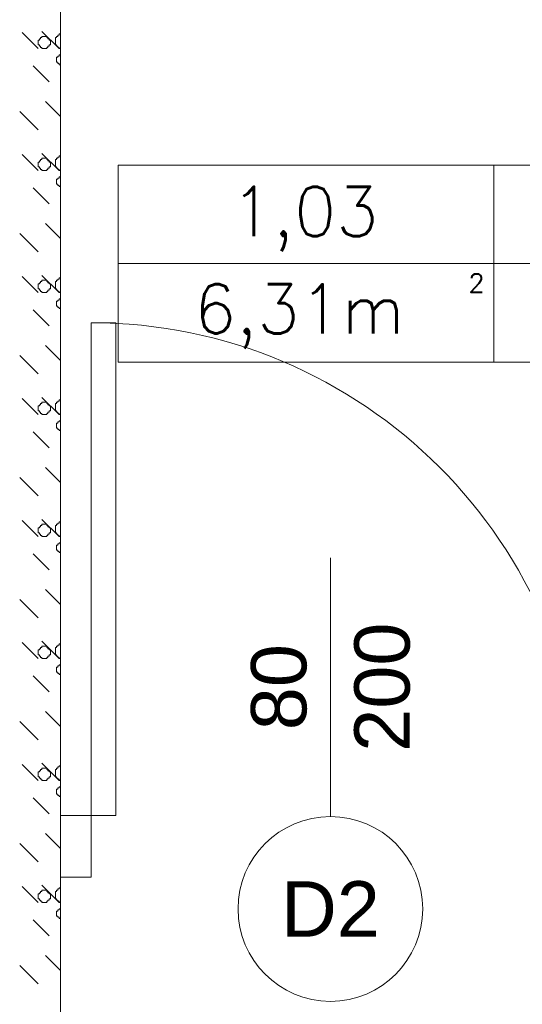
# Model space of a CAD drawing. Header units: millimetres. Extents: x -2274 to 12297, y -16157 to 26321.
# Tile 77 of 256: x -484 to -402, y -6979 to -6819. Entities that reach past the tile are written whole.
import ezdxf
from ezdxf.enums import TextEntityAlignment as Align

# ---------------------------------------------------------------- set-up
doc = ezdxf.new("R2010")
doc.units = ezdxf.units.MM
for name, color, linetype in [('- niebieska cienka - izolacja', 120, 'Continuous'), ('-LI-WIDOK', 2, 'Continuous'), ('drzwi łuk', 1, 'Continuous'), ('PROJEKTOWANE', 5, 'Continuous')]:
    doc.layers.add(name, color=color, linetype=linetype)
doc.styles.add('ARIAL', font='arial.ttf', dxfattribs={"height": 0.5})
doc.styles.add('SIMPLEX', font='simplex')

msp = doc.modelspace()

# ---------------------------------------------------------------- linework, layer by layer
at = {"layer": '- niebieska cienka - izolacja', "color": 253, "linetype": 'Continuous', "lineweight": 13}
for p, q in [((-483.22, -6820.91), (-480.62, -6823.51)), ((-483.22, -6820.91), (-480.62, -6823.51)), ((-480.02, -6820.71), (-477.22, -6823.51)), ((-480.02, -6820.71), (-477.22, -6823.51)), ((-477.22, -6821.31), (-477.22, -6821.11)), ((-477.22, -6821.11), (-477.02, -6821.11)), ((-477.02, -6821.11), (-477, -6821.11)), ((-480.62, -6822.11), (-480.42, -6822.11)), ((-480.62, -6822.31), (-480.62, -6822.11)), ((-480.62, -6822.51), (-480.62, -6822.31)), ((-480.62, -6822.71), (-480.62, -6822.51)), ((-480.62, -6822.91), (-480.62, -6822.71)), ((-480.42, -6822.11), (-480.42, -6821.91)), ((-480.42, -6821.91), (-480.22, -6821.91)), ((-480.22, -6821.71), (-480.02, -6821.71)), ((-480.22, -6821.91), (-480.22, -6821.71)), ((-480.02, -6821.51), (-479.82, -6821.51)), ((-480.02, -6821.71), (-480.02, -6821.51)), ((-479.82, -6821.51), (-479.62, -6821.51)), ((-479.62, -6821.51), (-479.42, -6821.51)), ((-479.42, -6821.51), (-479.22, -6821.51)), ((-479.22, -6821.71), (-479.22, -6821.51)), ((-479.22, -6821.71), (-479.02, -6821.71)), ((-479.02, -6821.91), (-479.02, -6821.71)), ((-479.02, -6821.91), (-478.82, -6821.91)), ((-478.82, -6822.11), (-478.82, -6821.91)), ((-478.82, -6822.11), (-478.62, -6822.11)), ((-478.62, -6822.31), (-478.62, -6822.11)), ((-478.62, -6822.51), (-478.62, -6822.31)), ((-478.62, -6822.71), (-478.62, -6822.51)), ((-478.62, -6822.91), (-478.62, -6822.71)), ((-477.82, -6821.91), (-477.82, -6821.71)), ((-477.82, -6821.71), (-477.62, -6821.71)), ((-477.82, -6822.11), (-477.82, -6821.91)), ((-477.82, -6822.31), (-477.82, -6822.11)), ((-477.82, -6822.51), (-477.82, -6822.31)), ((-477.82, -6822.71), (-477.82, -6822.51)), ((-477.82, -6822.91), (-477.82, -6822.71)), ((-477.62, -6821.71), (-477.62, -6821.51)), ((-477.62, -6821.51), (-477.42, -6821.51)), ((-477.42, -6821.51), (-477.42, -6821.31)), ((-477.42, -6821.31), (-477.22, -6821.31)), ((-480.62, -6822.91), (-480.42, -6822.91)), ((-480.42, -6823.11), (-480.42, -6822.91)), ((-480.42, -6823.11), (-480.22, -6823.11)), ((-480.22, -6823.31), (-480.22, -6823.11)), ((-480.22, -6823.31), (-480.02, -6823.31)), ((-480.02, -6823.51), (-480.02, -6823.31)), ((-480.02, -6823.51), (-479.82, -6823.51)), ((-479.82, -6823.51), (-479.62, -6823.51)), ((-479.62, -6823.51), (-479.42, -6823.51)), ((-479.42, -6823.51), (-479.22, -6823.51)), ((-479.22, -6823.51), (-479.22, -6823.31)), ((-479.22, -6823.31), (-479.02, -6823.31)), ((-479.02, -6823.31), (-479.02, -6823.11)), ((-479.02, -6823.11), (-478.82, -6823.11)), ((-478.82, -6823.11), (-478.82, -6822.91)), ((-478.82, -6822.91), (-478.62, -6822.91)), ((-477.82, -6822.91), (-477.62, -6822.91)), ((-477.62, -6823.11), (-477.62, -6822.91)), ((-477.62, -6823.11), (-477.42, -6823.11)), ((-477.42, -6823.31), (-477.42, -6823.11)), ((-477.42, -6823.31), (-477.22, -6823.31)), ((-477.22, -6823.51), (-477.22, -6823.31)), ((-477.22, -6823.51), (-477.02, -6823.51)), ((-477.02, -6823.51), (-477, -6823.51)), ((-477.62, -6825.11), (-477.62, -6824.91)), ((-477.62, -6824.91), (-477.42, -6824.91)), ((-477.62, -6825.31), (-477.62, -6825.11)), ((-477.62, -6825.51), (-477.62, -6825.31)), ((-477.62, -6825.71), (-477.62, -6825.51)), ((-477.62, -6825.71), (-477.42, -6825.71)), ((-477.42, -6824.71), (-477.22, -6824.71)), ((-477.42, -6824.91), (-477.42, -6824.71)), ((-477.42, -6825.91), (-477.42, -6825.71)), ((-477.42, -6825.91), (-477.22, -6825.91)), ((-477.22, -6824.71), (-477.22, -6824.51)), ((-477.22, -6824.51), (-477.02, -6824.51)), ((-477.22, -6826.11), (-477.22, -6825.91)), ((-477.02, -6824.51), (-477, -6824.51)), ((-481.42, -6826.31), (-478.82, -6828.91)), ((-481.42, -6826.31), (-478.82, -6828.91)), ((-477.22, -6826.11), (-477.02, -6826.11)), ((-477.02, -6826.11), (-477, -6826.11)), ((-479.42, -6832.11), (-477, -6834.53)), ((-479.42, -6832.11), (-477, -6834.53)), ((-483.62, -6833.71), (-480.62, -6836.71)), ((-483.62, -6833.71), (-480.62, -6836.71)), ((-483.22, -6840.71), (-480.62, -6843.31)), ((-483.22, -6840.71), (-480.62, -6843.31)), ((-480.62, -6841.91), (-480.42, -6841.91)), ((-480.62, -6842.11), (-480.62, -6841.91)), ((-480.42, -6841.91), (-480.42, -6841.71)), ((-480.42, -6841.71), (-480.22, -6841.71)), ((-480.22, -6841.51), (-480.02, -6841.51)), ((-480.22, -6841.71), (-480.22, -6841.51)), ((-480.02, -6840.51), (-477.22, -6843.31)), ((-480.02, -6840.51), (-477.22, -6843.31)), ((-480.02, -6841.31), (-479.82, -6841.31)), ((-480.02, -6841.51), (-480.02, -6841.31)), ((-479.82, -6841.31), (-479.62, -6841.31)), ((-479.62, -6841.31), (-479.42, -6841.31)), ((-479.42, -6841.31), (-479.22, -6841.31)), ((-479.22, -6841.51), (-479.22, -6841.31)), ((-479.22, -6841.51), (-479.02, -6841.51)), ((-479.02, -6841.71), (-479.02, -6841.51)), ((-479.02, -6841.71), (-478.82, -6841.71)), ((-478.82, -6841.91), (-478.82, -6841.71)), ((-478.82, -6841.91), (-478.62, -6841.91)), ((-478.62, -6842.11), (-478.62, -6841.91)), ((-477.82, -6841.71), (-477.82, -6841.51)), ((-477.82, -6841.51), (-477.62, -6841.51)), ((-477.82, -6841.91), (-477.82, -6841.71)), ((-477.82, -6842.11), (-477.82, -6841.91)), ((-477.62, -6841.51), (-477.62, -6841.31)), ((-477.62, -6841.31), (-477.42, -6841.31)), ((-477.42, -6841.31), (-477.42, -6841.11)), ((-477.42, -6841.11), (-477.22, -6841.11)), ((-477.22, -6841.11), (-477.22, -6840.91)), ((-477.22, -6840.91), (-477.02, -6840.91)), ((-477.02, -6840.91), (-477, -6840.91)), ((-480.62, -6842.31), (-480.62, -6842.11)), ((-480.62, -6842.51), (-480.62, -6842.31)), ((-480.62, -6842.71), (-480.62, -6842.51)), ((-480.62, -6842.71), (-480.42, -6842.71)), ((-480.42, -6842.91), (-480.42, -6842.71)), ((-480.42, -6842.91), (-480.22, -6842.91)), ((-480.22, -6843.11), (-480.22, -6842.91)), ((-480.22, -6843.11), (-480.02, -6843.11)), ((-480.02, -6843.31), (-480.02, -6843.11)), ((-480.02, -6843.31), (-479.82, -6843.31)), ((-479.82, -6843.31), (-479.62, -6843.31)), ((-479.62, -6843.31), (-479.42, -6843.31)), ((-479.42, -6843.31), (-479.22, -6843.31)), ((-479.22, -6843.31), (-479.22, -6843.11)), ((-479.22, -6843.11), (-479.02, -6843.11)), ((-479.02, -6843.11), (-479.02, -6842.91)), ((-479.02, -6842.91), (-478.82, -6842.91)), ((-478.82, -6842.91), (-478.82, -6842.71)), ((-478.82, -6842.71), (-478.62, -6842.71)), ((-478.62, -6842.31), (-478.62, -6842.11)), ((-478.62, -6842.51), (-478.62, -6842.31)), ((-478.62, -6842.71), (-478.62, -6842.51)), ((-477.82, -6842.31), (-477.82, -6842.11)), ((-477.82, -6842.51), (-477.82, -6842.31)), ((-477.82, -6842.71), (-477.82, -6842.51)), ((-477.82, -6842.71), (-477.62, -6842.71)), ((-477.62, -6842.91), (-477.62, -6842.71)), ((-477.62, -6842.91), (-477.42, -6842.91)), ((-477.42, -6843.11), (-477.42, -6842.91)), ((-477.42, -6843.11), (-477.22, -6843.11)), ((-477.22, -6843.31), (-477.22, -6843.11)), ((-477.22, -6843.31), (-477.02, -6843.31)), ((-477.02, -6843.31), (-477, -6843.31)), ((-477.62, -6844.91), (-477.62, -6844.71)), ((-477.62, -6844.71), (-477.42, -6844.71)), ((-477.62, -6845.11), (-477.62, -6844.91)), ((-477.62, -6845.31), (-477.62, -6845.11)), ((-477.42, -6844.51), (-477.22, -6844.51)), ((-477.42, -6844.71), (-477.42, -6844.51)), ((-477.22, -6844.51), (-477.22, -6844.31)), ((-477.22, -6844.31), (-477.02, -6844.31)), ((-477.02, -6844.31), (-477, -6844.31)), ((-481.42, -6846.11), (-478.82, -6848.71)), ((-481.42, -6846.11), (-478.82, -6848.71)), ((-477.62, -6845.51), (-477.62, -6845.31)), ((-477.62, -6845.51), (-477.42, -6845.51)), ((-477.42, -6845.71), (-477.42, -6845.51)), ((-477.42, -6845.71), (-477.22, -6845.71)), ((-477.22, -6845.91), (-477.22, -6845.71)), ((-477.22, -6845.91), (-477.02, -6845.91)), ((-477.02, -6845.91), (-477, -6845.91)), ((-479.42, -6851.91), (-477, -6854.33)), ((-479.42, -6851.91), (-477, -6854.33)), ((-483.62, -6853.51), (-480.62, -6856.51)), ((-483.62, -6853.51), (-480.62, -6856.51)), ((-483.22, -6860.51), (-480.62, -6863.11)), ((-483.22, -6860.51), (-480.62, -6863.11)), ((-480.02, -6860.31), (-477.22, -6863.11)), ((-480.02, -6860.31), (-477.22, -6863.11)), ((-480.02, -6861.11), (-479.82, -6861.11)), ((-480.02, -6861.31), (-480.02, -6861.11)), ((-479.82, -6861.11), (-479.62, -6861.11)), ((-479.62, -6861.11), (-479.42, -6861.11)), ((-479.42, -6861.11), (-479.22, -6861.11)), ((-479.22, -6861.31), (-479.22, -6861.11)), ((-477.62, -6861.31), (-477.62, -6861.11)), ((-477.62, -6861.11), (-477.42, -6861.11)), ((-477.42, -6861.11), (-477.42, -6860.91)), ((-477.42, -6860.91), (-477.22, -6860.91)), ((-477.22, -6860.91), (-477.22, -6860.71)), ((-477.22, -6860.71), (-477.02, -6860.71)), ((-477.02, -6860.71), (-477, -6860.71)), ((-480.62, -6861.71), (-480.42, -6861.71)), ((-480.62, -6861.91), (-480.62, -6861.71)), ((-480.62, -6862.11), (-480.62, -6861.91)), ((-480.62, -6862.31), (-480.62, -6862.11)), ((-480.62, -6862.51), (-480.62, -6862.31)), ((-480.62, -6862.51), (-480.42, -6862.51)), ((-480.42, -6861.71), (-480.42, -6861.51)), ((-480.42, -6861.51), (-480.22, -6861.51)), ((-480.42, -6862.71), (-480.42, -6862.51)), ((-480.42, -6862.71), (-480.22, -6862.71)), ((-480.22, -6861.31), (-480.02, -6861.31)), ((-480.22, -6861.51), (-480.22, -6861.31)), ((-480.22, -6862.91), (-480.22, -6862.71)), ((-479.22, -6861.31), (-479.02, -6861.31)), ((-479.02, -6861.51), (-479.02, -6861.31)), ((-479.02, -6861.51), (-478.82, -6861.51)), ((-479.02, -6862.91), (-479.02, -6862.71)), ((-479.02, -6862.71), (-478.82, -6862.71)), ((-478.82, -6861.71), (-478.82, -6861.51)), ((-478.82, -6861.71), (-478.62, -6861.71)), ((-478.82, -6862.71), (-478.82, -6862.51)), ((-478.82, -6862.51), (-478.62, -6862.51)), ((-478.62, -6861.91), (-478.62, -6861.71)), ((-478.62, -6862.11), (-478.62, -6861.91)), ((-478.62, -6862.31), (-478.62, -6862.11)), ((-478.62, -6862.51), (-478.62, -6862.31)), ((-477.82, -6861.51), (-477.82, -6861.31)), ((-477.82, -6861.31), (-477.62, -6861.31)), ((-477.82, -6861.71), (-477.82, -6861.51)), ((-477.82, -6861.91), (-477.82, -6861.71)), ((-477.82, -6862.11), (-477.82, -6861.91)), ((-477.82, -6862.31), (-477.82, -6862.11)), ((-477.82, -6862.51), (-477.82, -6862.31)), ((-477.82, -6862.51), (-477.62, -6862.51)), ((-477.62, -6862.71), (-477.62, -6862.51)), ((-477.62, -6862.71), (-477.42, -6862.71)), ((-477.42, -6862.91), (-477.42, -6862.71)), ((-480.22, -6862.91), (-480.02, -6862.91)), ((-480.02, -6863.11), (-480.02, -6862.91)), ((-480.02, -6863.11), (-479.82, -6863.11)), ((-479.82, -6863.11), (-479.62, -6863.11)), ((-479.62, -6863.11), (-479.42, -6863.11)), ((-479.42, -6863.11), (-479.22, -6863.11)), ((-479.22, -6863.11), (-479.22, -6862.91)), ((-479.22, -6862.91), (-479.02, -6862.91)), ((-477.42, -6862.91), (-477.22, -6862.91)), ((-477.42, -6864.31), (-477.22, -6864.31)), ((-477.42, -6864.51), (-477.42, -6864.31)), ((-477.22, -6863.11), (-477.22, -6862.91)), ((-477.22, -6863.11), (-477.02, -6863.11)), ((-477.22, -6864.31), (-477.22, -6864.11)), ((-477.22, -6864.11), (-477.02, -6864.11)), ((-477.02, -6863.11), (-477, -6863.11)), ((-477.02, -6864.11), (-477, -6864.11)), ((-481.42, -6865.91), (-478.82, -6868.51)), ((-481.42, -6865.91), (-478.82, -6868.51)), ((-477.62, -6864.71), (-477.62, -6864.51)), ((-477.62, -6864.51), (-477.42, -6864.51)), ((-477.62, -6864.91), (-477.62, -6864.71)), ((-477.62, -6865.11), (-477.62, -6864.91)), ((-477.62, -6865.31), (-477.62, -6865.11)), ((-477.62, -6865.31), (-477.42, -6865.31)), ((-477.42, -6865.51), (-477.42, -6865.31)), ((-477.42, -6865.51), (-477.22, -6865.51)), ((-477.22, -6865.71), (-477.22, -6865.51)), ((-477.22, -6865.71), (-477.02, -6865.71)), ((-477.02, -6865.71), (-477, -6865.71)), ((-479.42, -6871.71), (-477, -6874.13)), ((-479.42, -6871.71), (-477, -6874.13)), ((-483.62, -6873.31), (-480.62, -6876.31)), ((-483.62, -6873.31), (-480.62, -6876.31)), ((-483.22, -6880.31), (-480.62, -6882.91)), ((-483.22, -6880.31), (-480.62, -6882.91)), ((-480.02, -6880.11), (-477.22, -6882.91)), ((-480.02, -6880.11), (-477.22, -6882.91)), ((-480.62, -6881.51), (-480.42, -6881.51)), ((-480.62, -6881.71), (-480.62, -6881.51)), ((-480.62, -6881.91), (-480.62, -6881.71)), ((-480.42, -6881.51), (-480.42, -6881.31)), ((-480.42, -6881.31), (-480.22, -6881.31)), ((-480.22, -6881.11), (-480.02, -6881.11)), ((-480.22, -6881.31), (-480.22, -6881.11)), ((-480.02, -6880.91), (-479.82, -6880.91)), ((-480.02, -6881.11), (-480.02, -6880.91)), ((-479.82, -6880.91), (-479.62, -6880.91)), ((-479.62, -6880.91), (-479.42, -6880.91)), ((-479.42, -6880.91), (-479.22, -6880.91)), ((-479.22, -6881.11), (-479.22, -6880.91)), ((-479.22, -6881.11), (-479.02, -6881.11)), ((-479.02, -6881.31), (-479.02, -6881.11)), ((-479.02, -6881.31), (-478.82, -6881.31)), ((-478.82, -6881.51), (-478.82, -6881.31)), ((-478.82, -6881.51), (-478.62, -6881.51)), ((-478.62, -6881.71), (-478.62, -6881.51)), ((-478.62, -6881.91), (-478.62, -6881.71)), ((-477.82, -6881.31), (-477.82, -6881.11)), ((-477.82, -6881.11), (-477.62, -6881.11)), ((-477.82, -6881.51), (-477.82, -6881.31)), ((-477.82, -6881.71), (-477.82, -6881.51)), ((-477.82, -6881.91), (-477.82, -6881.71)), ((-477.62, -6881.11), (-477.62, -6880.91)), ((-477.62, -6880.91), (-477.42, -6880.91)), ((-477.42, -6880.91), (-477.42, -6880.71)), ((-477.42, -6880.71), (-477.22, -6880.71)), ((-477.22, -6880.71), (-477.22, -6880.51)), ((-477.22, -6880.51), (-477.02, -6880.51)), ((-477.02, -6880.51), (-477, -6880.51)), ((-480.62, -6882.11), (-480.62, -6881.91)), ((-480.62, -6882.31), (-480.62, -6882.11)), ((-480.62, -6882.31), (-480.42, -6882.31)), ((-480.42, -6882.51), (-480.42, -6882.31)), ((-480.42, -6882.51), (-480.22, -6882.51)), ((-480.22, -6882.71), (-480.22, -6882.51)), ((-480.22, -6882.71), (-480.02, -6882.71)), ((-480.02, -6882.91), (-480.02, -6882.71)), ((-480.02, -6882.91), (-479.82, -6882.91)), ((-479.82, -6882.91), (-479.62, -6882.91)), ((-479.62, -6882.91), (-479.42, -6882.91)), ((-479.42, -6882.91), (-479.22, -6882.91)), ((-479.22, -6882.91), (-479.22, -6882.71)), ((-479.22, -6882.71), (-479.02, -6882.71)), ((-479.02, -6882.71), (-479.02, -6882.51)), ((-479.02, -6882.51), (-478.82, -6882.51)), ((-478.82, -6882.51), (-478.82, -6882.31)), ((-478.82, -6882.31), (-478.62, -6882.31)), ((-478.62, -6882.11), (-478.62, -6881.91)), ((-478.62, -6882.31), (-478.62, -6882.11)), ((-477.82, -6882.11), (-477.82, -6881.91)), ((-477.82, -6882.31), (-477.82, -6882.11)), ((-477.82, -6882.31), (-477.62, -6882.31)), ((-477.62, -6882.51), (-477.62, -6882.31)), ((-477.62, -6882.51), (-477.42, -6882.51)), ((-477.42, -6882.71), (-477.42, -6882.51)), ((-477.42, -6882.71), (-477.22, -6882.71)), ((-477.22, -6882.91), (-477.22, -6882.71)), ((-477.22, -6882.91), (-477.02, -6882.91)), ((-477.02, -6882.91), (-477, -6882.91)), ((-477.62, -6884.51), (-477.62, -6884.31)), ((-477.62, -6884.31), (-477.42, -6884.31)), ((-477.62, -6884.71), (-477.62, -6884.51)), ((-477.62, -6884.91), (-477.62, -6884.71)), ((-477.62, -6885.11), (-477.62, -6884.91)), ((-477.42, -6884.11), (-477.22, -6884.11)), ((-477.42, -6884.31), (-477.42, -6884.11)), ((-477.22, -6884.11), (-477.22, -6883.91)), ((-477.22, -6883.91), (-477.02, -6883.91)), ((-477.02, -6883.91), (-477, -6883.91)), ((-481.42, -6885.71), (-478.82, -6888.31)), ((-481.42, -6885.71), (-478.82, -6888.31)), ((-477.62, -6885.11), (-477.42, -6885.11)), ((-477.42, -6885.31), (-477.42, -6885.11)), ((-477.42, -6885.31), (-477.22, -6885.31)), ((-477.22, -6885.51), (-477.22, -6885.31)), ((-477.22, -6885.51), (-477.02, -6885.51)), ((-477.02, -6885.51), (-477, -6885.51)), ((-479.42, -6891.51), (-477, -6893.93)), ((-479.42, -6891.51), (-477, -6893.93)), ((-483.62, -6893.11), (-480.62, -6896.11)), ((-483.62, -6893.11), (-480.62, -6896.11)), ((-483.22, -6900.11), (-480.62, -6902.71)), ((-483.22, -6900.11), (-480.62, -6902.71)), ((-480.22, -6900.91), (-480.02, -6900.91)), ((-480.22, -6901.11), (-480.22, -6900.91)), ((-480.02, -6899.91), (-477.22, -6902.71)), ((-480.02, -6899.91), (-477.22, -6902.71)), ((-480.02, -6900.71), (-479.82, -6900.71)), ((-480.02, -6900.91), (-480.02, -6900.71)), ((-479.82, -6900.71), (-479.62, -6900.71)), ((-479.62, -6900.71), (-479.42, -6900.71)), ((-479.42, -6900.71), (-479.22, -6900.71)), ((-479.22, -6900.91), (-479.22, -6900.71)), ((-479.22, -6900.91), (-479.02, -6900.91)), ((-479.02, -6901.11), (-479.02, -6900.91)), ((-477.82, -6901.11), (-477.82, -6900.91)), ((-477.82, -6900.91), (-477.62, -6900.91)), ((-477.62, -6900.91), (-477.62, -6900.71)), ((-477.62, -6900.71), (-477.42, -6900.71)), ((-477.42, -6900.71), (-477.42, -6900.51)), ((-477.42, -6900.51), (-477.22, -6900.51)), ((-477.22, -6900.51), (-477.22, -6900.31)), ((-477.22, -6900.31), (-477.02, -6900.31)), ((-477.02, -6900.31), (-477, -6900.31)), ((-480.62, -6901.31), (-480.42, -6901.31)), ((-480.62, -6901.51), (-480.62, -6901.31)), ((-480.62, -6901.71), (-480.62, -6901.51)), ((-480.62, -6901.91), (-480.62, -6901.71)), ((-480.62, -6902.11), (-480.62, -6901.91)), ((-480.62, -6902.11), (-480.42, -6902.11)), ((-480.42, -6901.31), (-480.42, -6901.11)), ((-480.42, -6901.11), (-480.22, -6901.11)), ((-480.42, -6902.31), (-480.42, -6902.11)), ((-480.42, -6902.31), (-480.22, -6902.31)), ((-480.22, -6902.51), (-480.22, -6902.31)), ((-480.22, -6902.51), (-480.02, -6902.51)), ((-480.02, -6902.71), (-480.02, -6902.51)), ((-479.22, -6902.71), (-479.22, -6902.51)), ((-479.22, -6902.51), (-479.02, -6902.51)), ((-479.02, -6901.11), (-478.82, -6901.11)), ((-479.02, -6902.51), (-479.02, -6902.31)), ((-479.02, -6902.31), (-478.82, -6902.31)), ((-478.82, -6901.31), (-478.82, -6901.11)), ((-478.82, -6901.31), (-478.62, -6901.31)), ((-478.82, -6902.31), (-478.82, -6902.11)), ((-478.82, -6902.11), (-478.62, -6902.11)), ((-478.62, -6901.51), (-478.62, -6901.31)), ((-478.62, -6901.71), (-478.62, -6901.51)), ((-478.62, -6901.91), (-478.62, -6901.71)), ((-478.62, -6902.11), (-478.62, -6901.91)), ((-477.82, -6901.31), (-477.82, -6901.11)), ((-477.82, -6901.51), (-477.82, -6901.31)), ((-477.82, -6901.71), (-477.82, -6901.51)), ((-477.82, -6901.91), (-477.82, -6901.71)), ((-477.82, -6902.11), (-477.82, -6901.91)), ((-477.82, -6902.11), (-477.62, -6902.11)), ((-477.62, -6902.31), (-477.62, -6902.11)), ((-477.62, -6902.31), (-477.42, -6902.31)), ((-477.42, -6902.51), (-477.42, -6902.31)), ((-477.42, -6902.51), (-477.22, -6902.51)), ((-477.22, -6902.71), (-477.22, -6902.51)), ((-480.02, -6902.71), (-479.82, -6902.71)), ((-479.82, -6902.71), (-479.62, -6902.71)), ((-479.62, -6902.71), (-479.42, -6902.71)), ((-479.42, -6902.71), (-479.22, -6902.71)), ((-477.62, -6904.31), (-477.62, -6904.11)), ((-477.62, -6904.11), (-477.42, -6904.11)), ((-477.42, -6903.91), (-477.22, -6903.91)), ((-477.42, -6904.11), (-477.42, -6903.91)), ((-477.22, -6902.71), (-477.02, -6902.71)), ((-477.22, -6903.91), (-477.22, -6903.71)), ((-477.22, -6903.71), (-477.02, -6903.71)), ((-477.02, -6902.71), (-477, -6902.71)), ((-477.02, -6903.71), (-477, -6903.71)), ((-481.42, -6905.51), (-478.82, -6908.11)), ((-481.42, -6905.51), (-478.82, -6908.11)), ((-477.62, -6904.51), (-477.62, -6904.31)), ((-477.62, -6904.71), (-477.62, -6904.51)), ((-477.62, -6904.91), (-477.62, -6904.71)), ((-477.62, -6904.91), (-477.42, -6904.91)), ((-477.42, -6905.11), (-477.42, -6904.91)), ((-477.42, -6905.11), (-477.22, -6905.11)), ((-477.22, -6905.31), (-477.22, -6905.11)), ((-477.22, -6905.31), (-477.02, -6905.31)), ((-477.02, -6905.31), (-477, -6905.31)), ((-479.42, -6911.31), (-477, -6913.73)), ((-479.42, -6911.31), (-477, -6913.73)), ((-483.62, -6912.91), (-480.62, -6915.91)), ((-483.62, -6912.91), (-480.62, -6915.91)), ((-483.22, -6919.91), (-480.62, -6922.51)), ((-483.22, -6919.91), (-480.62, -6922.51)), ((-480.02, -6919.71), (-477.22, -6922.51)), ((-480.02, -6919.71), (-477.22, -6922.51)), ((-477.22, -6920.31), (-477.22, -6920.11)), ((-477.22, -6920.11), (-477.02, -6920.11)), ((-477.02, -6920.11), (-477, -6920.11)), ((-480.62, -6921.11), (-480.42, -6921.11)), ((-480.62, -6921.31), (-480.62, -6921.11)), ((-480.62, -6921.51), (-480.62, -6921.31)), ((-480.62, -6921.71), (-480.62, -6921.51)), ((-480.62, -6921.91), (-480.62, -6921.71)), ((-480.42, -6921.11), (-480.42, -6920.91)), ((-480.42, -6920.91), (-480.22, -6920.91)), ((-480.22, -6920.71), (-480.02, -6920.71)), ((-480.22, -6920.91), (-480.22, -6920.71)), ((-480.02, -6920.51), (-479.82, -6920.51)), ((-480.02, -6920.71), (-480.02, -6920.51)), ((-479.82, -6920.51), (-479.62, -6920.51)), ((-479.62, -6920.51), (-479.42, -6920.51)), ((-479.42, -6920.51), (-479.22, -6920.51)), ((-479.22, -6920.71), (-479.22, -6920.51)), ((-479.22, -6920.71), (-479.02, -6920.71)), ((-479.02, -6920.91), (-479.02, -6920.71)), ((-479.02, -6920.91), (-478.82, -6920.91)), ((-478.82, -6921.11), (-478.82, -6920.91)), ((-478.82, -6921.11), (-478.62, -6921.11)), ((-478.62, -6921.31), (-478.62, -6921.11)), ((-478.62, -6921.51), (-478.62, -6921.31)), ((-478.62, -6921.71), (-478.62, -6921.51)), ((-478.62, -6921.91), (-478.62, -6921.71)), ((-477.82, -6920.91), (-477.82, -6920.71)), ((-477.82, -6920.71), (-477.62, -6920.71)), ((-477.82, -6921.11), (-477.82, -6920.91)), ((-477.82, -6921.31), (-477.82, -6921.11)), ((-477.82, -6921.51), (-477.82, -6921.31)), ((-477.82, -6921.71), (-477.82, -6921.51)), ((-477.82, -6921.91), (-477.82, -6921.71)), ((-477.62, -6920.71), (-477.62, -6920.51)), ((-477.62, -6920.51), (-477.42, -6920.51)), ((-477.42, -6920.51), (-477.42, -6920.31)), ((-477.42, -6920.31), (-477.22, -6920.31)), ((-480.62, -6921.91), (-480.42, -6921.91)), ((-480.42, -6922.11), (-480.42, -6921.91)), ((-480.42, -6922.11), (-480.22, -6922.11)), ((-480.22, -6922.31), (-480.22, -6922.11)), ((-480.22, -6922.31), (-480.02, -6922.31)), ((-480.02, -6922.51), (-480.02, -6922.31)), ((-480.02, -6922.51), (-479.82, -6922.51)), ((-479.82, -6922.51), (-479.62, -6922.51)), ((-479.62, -6922.51), (-479.42, -6922.51)), ((-479.42, -6922.51), (-479.22, -6922.51)), ((-479.22, -6922.51), (-479.22, -6922.31)), ((-479.22, -6922.31), (-479.02, -6922.31)), ((-479.02, -6922.31), (-479.02, -6922.11)), ((-479.02, -6922.11), (-478.82, -6922.11)), ((-478.82, -6922.11), (-478.82, -6921.91)), ((-478.82, -6921.91), (-478.62, -6921.91)), ((-477.82, -6921.91), (-477.62, -6921.91)), ((-477.62, -6922.11), (-477.62, -6921.91)), ((-477.62, -6922.11), (-477.42, -6922.11)), ((-477.42, -6922.31), (-477.42, -6922.11)), ((-477.42, -6922.31), (-477.22, -6922.31)), ((-477.22, -6922.51), (-477.22, -6922.31)), ((-477.22, -6922.51), (-477.02, -6922.51)), ((-477.02, -6922.51), (-477, -6922.51)), ((-477.62, -6924.11), (-477.62, -6923.91)), ((-477.62, -6923.91), (-477.42, -6923.91)), ((-477.62, -6924.31), (-477.62, -6924.11)), ((-477.62, -6924.51), (-477.62, -6924.31)), ((-477.62, -6924.71), (-477.62, -6924.51)), ((-477.62, -6924.71), (-477.42, -6924.71)), ((-477.42, -6923.71), (-477.22, -6923.71)), ((-477.42, -6923.91), (-477.42, -6923.71)), ((-477.42, -6924.91), (-477.42, -6924.71)), ((-477.42, -6924.91), (-477.22, -6924.91)), ((-477.22, -6923.71), (-477.22, -6923.51)), ((-477.22, -6923.51), (-477.02, -6923.51)), ((-477.22, -6925.11), (-477.22, -6924.91)), ((-477.02, -6923.51), (-477, -6923.51)), ((-481.42, -6925.31), (-478.82, -6927.91)), ((-481.42, -6925.31), (-478.82, -6927.91)), ((-477.22, -6925.11), (-477.02, -6925.11)), ((-477.02, -6925.11), (-477, -6925.11)), ((-479.42, -6931.11), (-477, -6933.53)), ((-479.42, -6931.11), (-477, -6933.53)), ((-483.62, -6932.71), (-480.62, -6935.71)), ((-483.62, -6932.71), (-480.62, -6935.71)), ((-483.22, -6939.71), (-480.62, -6942.31)), ((-483.22, -6939.71), (-480.62, -6942.31)), ((-480.62, -6940.91), (-480.42, -6940.91)), ((-480.62, -6941.11), (-480.62, -6940.91)), ((-480.42, -6940.91), (-480.42, -6940.71)), ((-480.42, -6940.71), (-480.22, -6940.71)), ((-480.22, -6940.51), (-480.02, -6940.51)), ((-480.22, -6940.71), (-480.22, -6940.51)), ((-480.02, -6939.51), (-477.22, -6942.31)), ((-480.02, -6939.51), (-477.22, -6942.31)), ((-480.02, -6940.31), (-479.82, -6940.31)), ((-480.02, -6940.51), (-480.02, -6940.31)), ((-479.82, -6940.31), (-479.62, -6940.31)), ((-479.62, -6940.31), (-479.42, -6940.31)), ((-479.42, -6940.31), (-479.22, -6940.31)), ((-479.22, -6940.51), (-479.22, -6940.31)), ((-479.22, -6940.51), (-479.02, -6940.51)), ((-479.02, -6940.71), (-479.02, -6940.51)), ((-479.02, -6940.71), (-478.82, -6940.71)), ((-478.82, -6940.91), (-478.82, -6940.71)), ((-478.82, -6940.91), (-478.62, -6940.91)), ((-478.62, -6941.11), (-478.62, -6940.91)), ((-477.82, -6940.71), (-477.82, -6940.51)), ((-477.82, -6940.51), (-477.62, -6940.51)), ((-477.82, -6940.91), (-477.82, -6940.71)), ((-477.82, -6941.11), (-477.82, -6940.91)), ((-477.62, -6940.51), (-477.62, -6940.31)), ((-477.62, -6940.31), (-477.42, -6940.31)), ((-477.42, -6940.31), (-477.42, -6940.11)), ((-477.42, -6940.11), (-477.22, -6940.11)), ((-477.22, -6940.11), (-477.22, -6939.91)), ((-477.22, -6939.91), (-477.02, -6939.91)), ((-477.02, -6939.91), (-477, -6939.91)), ((-480.62, -6941.31), (-480.62, -6941.11)), ((-480.62, -6941.51), (-480.62, -6941.31)), ((-480.62, -6941.71), (-480.62, -6941.51)), ((-480.62, -6941.71), (-480.42, -6941.71)), ((-480.42, -6941.91), (-480.42, -6941.71)), ((-480.42, -6941.91), (-480.22, -6941.91)), ((-480.22, -6942.11), (-480.22, -6941.91)), ((-480.22, -6942.11), (-480.02, -6942.11)), ((-480.02, -6942.31), (-480.02, -6942.11)), ((-480.02, -6942.31), (-479.82, -6942.31)), ((-479.82, -6942.31), (-479.62, -6942.31)), ((-479.62, -6942.31), (-479.42, -6942.31)), ((-479.42, -6942.31), (-479.22, -6942.31)), ((-479.22, -6942.31), (-479.22, -6942.11)), ((-479.22, -6942.11), (-479.02, -6942.11)), ((-479.02, -6942.11), (-479.02, -6941.91)), ((-479.02, -6941.91), (-478.82, -6941.91)), ((-478.82, -6941.91), (-478.82, -6941.71)), ((-478.82, -6941.71), (-478.62, -6941.71)), ((-478.62, -6941.31), (-478.62, -6941.11)), ((-478.62, -6941.51), (-478.62, -6941.31)), ((-478.62, -6941.71), (-478.62, -6941.51)), ((-477.82, -6941.31), (-477.82, -6941.11)), ((-477.82, -6941.51), (-477.82, -6941.31)), ((-477.82, -6941.71), (-477.82, -6941.51)), ((-477.82, -6941.71), (-477.62, -6941.71)), ((-477.62, -6941.91), (-477.62, -6941.71)), ((-477.62, -6941.91), (-477.42, -6941.91)), ((-477.42, -6942.11), (-477.42, -6941.91)), ((-477.42, -6942.11), (-477.22, -6942.11)), ((-477.22, -6942.31), (-477.22, -6942.11)), ((-477.22, -6942.31), (-477.02, -6942.31)), ((-477.02, -6942.31), (-477, -6942.31)), ((-477.62, -6943.91), (-477.62, -6943.71)), ((-477.62, -6943.71), (-477.42, -6943.71)), ((-477.62, -6944.11), (-477.62, -6943.91)), ((-477.62, -6944.31), (-477.62, -6944.11)), ((-477.42, -6943.51), (-477.22, -6943.51)), ((-477.42, -6943.71), (-477.42, -6943.51)), ((-477.22, -6943.51), (-477.22, -6943.31)), ((-477.22, -6943.31), (-477.02, -6943.31)), ((-477.02, -6943.31), (-477, -6943.31)), ((-481.42, -6945.11), (-478.82, -6947.71)), ((-481.42, -6945.11), (-478.82, -6947.71)), ((-477.62, -6944.51), (-477.62, -6944.31)), ((-477.62, -6944.51), (-477.42, -6944.51)), ((-477.42, -6944.71), (-477.42, -6944.51)), ((-477.42, -6944.71), (-477.22, -6944.71)), ((-477.22, -6944.91), (-477.22, -6944.71)), ((-477.22, -6944.91), (-477.02, -6944.91)), ((-477.02, -6944.91), (-477, -6944.91)), ((-479.42, -6950.91), (-477, -6953.33)), ((-479.42, -6950.91), (-477, -6953.33)), ((-483.62, -6952.51), (-480.62, -6955.51)), ((-483.62, -6952.51), (-480.62, -6955.51)), ((-483.22, -6959.51), (-480.62, -6962.11)), ((-483.22, -6959.51), (-480.62, -6962.11)), ((-480.02, -6959.31), (-477.22, -6962.11)), ((-480.02, -6959.31), (-477.22, -6962.11)), ((-480.02, -6960.11), (-479.82, -6960.11)), ((-480.02, -6960.31), (-480.02, -6960.11)), ((-479.82, -6960.11), (-479.62, -6960.11)), ((-479.62, -6960.11), (-479.42, -6960.11)), ((-479.42, -6960.11), (-479.22, -6960.11)), ((-479.22, -6960.31), (-479.22, -6960.11)), ((-477.62, -6960.31), (-477.62, -6960.11)), ((-477.62, -6960.11), (-477.42, -6960.11)), ((-477.42, -6960.11), (-477.42, -6959.91)), ((-477.42, -6959.91), (-477.22, -6959.91)), ((-477.22, -6959.91), (-477.22, -6959.71)), ((-477.22, -6959.71), (-477.02, -6959.71)), ((-477.02, -6959.71), (-477, -6959.71)), ((-480.62, -6960.71), (-480.42, -6960.71)), ((-480.62, -6960.91), (-480.62, -6960.71)), ((-480.62, -6961.11), (-480.62, -6960.91)), ((-480.62, -6961.31), (-480.62, -6961.11)), ((-480.62, -6961.51), (-480.62, -6961.31)), ((-480.62, -6961.51), (-480.42, -6961.51)), ((-480.42, -6960.71), (-480.42, -6960.51)), ((-480.42, -6960.51), (-480.22, -6960.51)), ((-480.42, -6961.71), (-480.42, -6961.51)), ((-480.42, -6961.71), (-480.22, -6961.71)), ((-480.22, -6960.31), (-480.02, -6960.31)), ((-480.22, -6960.51), (-480.22, -6960.31)), ((-480.22, -6961.91), (-480.22, -6961.71)), ((-479.22, -6960.31), (-479.02, -6960.31)), ((-479.02, -6960.51), (-479.02, -6960.31)), ((-479.02, -6960.51), (-478.82, -6960.51)), ((-479.02, -6961.91), (-479.02, -6961.71)), ((-479.02, -6961.71), (-478.82, -6961.71)), ((-478.82, -6960.71), (-478.82, -6960.51)), ((-478.82, -6960.71), (-478.62, -6960.71)), ((-478.82, -6961.71), (-478.82, -6961.51)), ((-478.82, -6961.51), (-478.62, -6961.51)), ((-478.62, -6960.91), (-478.62, -6960.71)), ((-478.62, -6961.11), (-478.62, -6960.91)), ((-478.62, -6961.31), (-478.62, -6961.11)), ((-478.62, -6961.51), (-478.62, -6961.31)), ((-477.82, -6960.51), (-477.82, -6960.31)), ((-477.82, -6960.31), (-477.62, -6960.31)), ((-477.82, -6960.71), (-477.82, -6960.51)), ((-477.82, -6960.91), (-477.82, -6960.71)), ((-477.82, -6961.11), (-477.82, -6960.91)), ((-477.82, -6961.31), (-477.82, -6961.11)), ((-477.82, -6961.51), (-477.82, -6961.31)), ((-477.82, -6961.51), (-477.62, -6961.51)), ((-477.62, -6961.71), (-477.62, -6961.51)), ((-477.62, -6961.71), (-477.42, -6961.71)), ((-477.42, -6961.91), (-477.42, -6961.71)), ((-480.22, -6961.91), (-480.02, -6961.91)), ((-480.02, -6962.11), (-480.02, -6961.91)), ((-480.02, -6962.11), (-479.82, -6962.11)), ((-479.82, -6962.11), (-479.62, -6962.11)), ((-479.62, -6962.11), (-479.42, -6962.11)), ((-479.42, -6962.11), (-479.22, -6962.11)), ((-479.22, -6962.11), (-479.22, -6961.91)), ((-479.22, -6961.91), (-479.02, -6961.91)), ((-477.42, -6961.91), (-477.22, -6961.91)), ((-477.42, -6963.31), (-477.22, -6963.31)), ((-477.42, -6963.51), (-477.42, -6963.31)), ((-477.22, -6962.11), (-477.22, -6961.91)), ((-477.22, -6962.11), (-477.02, -6962.11)), ((-477.22, -6963.31), (-477.22, -6963.11)), ((-477.22, -6963.11), (-477.02, -6963.11)), ((-477.02, -6962.11), (-477, -6962.11)), ((-477.02, -6963.11), (-477, -6963.11)), ((-481.42, -6964.91), (-478.82, -6967.51)), ((-481.42, -6964.91), (-478.82, -6967.51)), ((-477.62, -6963.71), (-477.62, -6963.51)), ((-477.62, -6963.51), (-477.42, -6963.51)), ((-477.62, -6963.91), (-477.62, -6963.71)), ((-477.62, -6964.11), (-477.62, -6963.91)), ((-477.62, -6964.31), (-477.62, -6964.11)), ((-477.62, -6964.31), (-477.42, -6964.31)), ((-477.42, -6964.51), (-477.42, -6964.31)), ((-477.42, -6964.51), (-477.22, -6964.51)), ((-477.22, -6964.71), (-477.22, -6964.51)), ((-477.22, -6964.71), (-477.02, -6964.71)), ((-477.02, -6964.71), (-477, -6964.71)), ((-479.42, -6970.71), (-477, -6973.13)), ((-479.42, -6970.71), (-477, -6973.13)), ((-483.62, -6972.31), (-480.62, -6975.31)), ((-483.62, -6972.31), (-480.62, -6975.31))]:
    msp.add_line(p, q, dxfattribs=at)
at = {"layer": 'drzwi łuk', "color": 253, "lineweight": 13, "ltscale": 0.5}
for p, q in [((-467.64, -6842.4), (-310.44, -6842.4)), ((-467.64, -6842.4), (-467.64, -6874.4)), ((-406.57, -6842.4), (-406.57, -6874.4)), ((-467.64, -6858.4), (-310.44, -6858.4)), ((-467.64, -6874.4), (-310.44, -6874.4))]:
    msp.add_line(p, q, dxfattribs=at)
at = {"layer": 'PROJEKTOWANE', "color": 253, "lineweight": 13}
for p, q in [((-477, -6816), (-477, -7080)), ((-472, -6948), (-472, -6868)), ((-472, -6868), (-468, -6868)), ((-468, -6868), (-468, -6948)), ((-433.14, -6906.15), (-433.14, -6948.15)), ((-472, -6948), (-477, -6948)), ((-477, -6948), (-477, -6958)), ((-468, -6948), (-472, -6948)), ((-472, -6958), (-472, -6948)), ((-477, -6958), (-472, -6958))]:
    msp.add_line(p, q, dxfattribs=at)
msp.add_circle((-433.14, -6963.15), 15, dxfattribs=at)
msp.add_arc((-472, -6948), 80, 0, 90, dxfattribs=at)

# ---------------------------------------------------------------- texts
at = {"layer": '-LI-WIDOK', "color": 253, "lineweight": 13, "style": 'SIMPLEX'}
for s, height, p in [('1,03', 8, (-437.34, -6849.93)), ('2', 3, (-409.41, -6861.56)), ('6,31m', 8, (-438.17, -6865.76))]:
    msp.add_text(s, height=height, dxfattribs=at).set_placement(p, align=Align.MIDDLE_CENTER)
at = {"layer": 'PROJEKTOWANE', "color": 253, "lineweight": 13, "style": 'ARIAL'}
for s, p in [('200', (-424.76, -6927.15)), ('80', (-441.54, -6927.15))]:
    msp.add_text(s, height=9, rotation=90, dxfattribs=at).set_placement(p, align=Align.MIDDLE_CENTER)
msp.add_text('D2', height=9, dxfattribs=at).set_placement((-433.14, -6963.15), align=Align.MIDDLE_CENTER)

doc.saveas('drawing.dxf')
